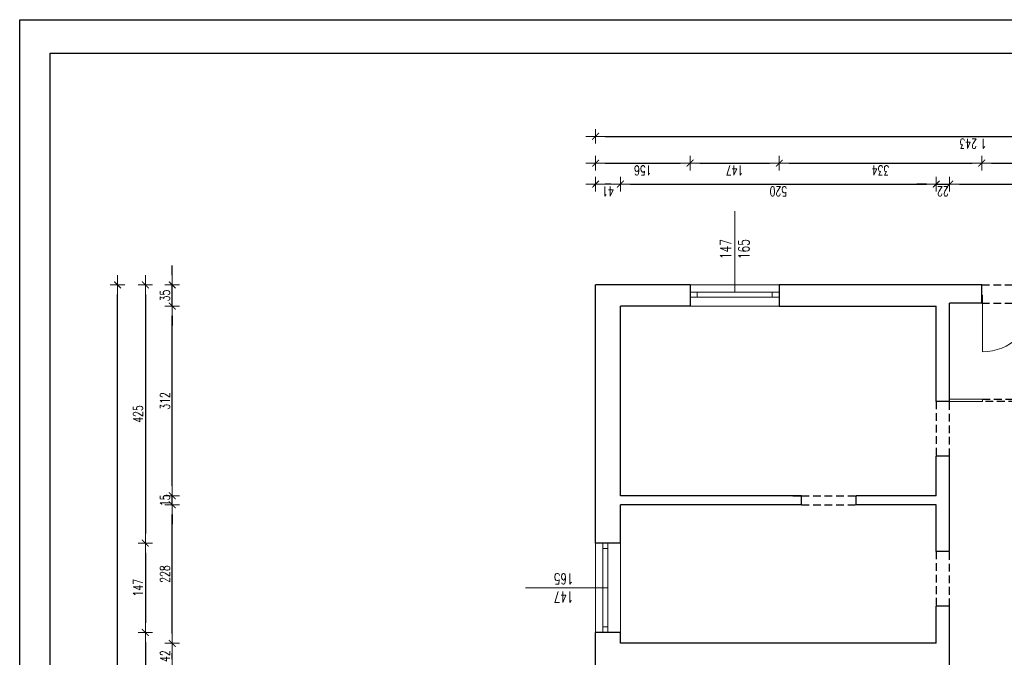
# Model space of a CAD drawing. Header units: millimetres. Extents: x -2948 to 78628, y 64669 to 215420.
# Tile 24 of 256: x 46691 to 48313, y 82398 to 83447. Entities that reach past the tile are written whole.
import ezdxf

# ---------------------------------------------------------------- set-up
doc = ezdxf.new("R2010")
doc.units = ezdxf.units.MM
doc.linetypes.add('HIDDEN', pattern=[9.525, 6.35, -3.175])
for name, color, linetype, lineweight in [('1_OPIS_OKNA', 60, 'Continuous', 13), ('OPIS', 2, 'Continuous', 13), ('POMOC', 1, 'Continuous', 13), ('STOLARKA', 3, 'Continuous', 13), ('WYMIAR', 5, 'Continuous', 13), ('ŚCIANY', 7, 'Continuous', 30)]:
    doc.layers.add(name, color=color, linetype=linetype, lineweight=lineweight)
doc.layers.add('FORMATKA', color=7, linetype='Continuous')
doc.layers.add('pomocnicza', color=4, linetype='Continuous')
doc.styles.add('style2', font='romans.shx', dxfattribs={"width": 0.7})
doc.dimstyles.new('100', dxfattribs={"dimscale": 80, "dimtxt": 0.2, "dimasz": 0.2, "dimexe": 1.25, "dimexo": 0.625, "dimgap": 0.05, "dimtad": 1, "dimdec": 0, "dimdsep": 46, "dimlunit": 6, "dimtxsty": 'style2', "dimblk1": 'TICK', "dimblk2": 'TICK', "dimsah": 1, "dimcen": 0.2, "dimse1": 1, "dimse2": 1, "dimclrd": 256, "dimclrt": 2, "dimadec": 0, "dimazin": 0, "dimtfac": 1, "dimtdec": 0, "dimtix": 1, "dimtmove": 1, "dimatfit": 0, "dimldrblk": 'DOTSMALL', "dimfxl": 1, "dimtolj": 1, "dimtzin": 0, "dimarcsym": 0})

# ---------------------------------------------------------------- blocks, each defined once
blk = doc.blocks.new('TICK')
at = {"color": 5}
for p, q in [((-1, 0), (1, 0)), ((0, -0.75), (0, 0.75))]:
    blk.add_line(p, q, dxfattribs=at)
at = {"const_width": 0.1}
blk.add_lwpolyline([(-0.35, -0.35), (0.35, 0.35)], dxfattribs=at)
blk = doc.blocks.new('*D674')
at = {"layer": 'Defpoints', "color": 0, "ltscale": 2, "transparency": 16777216}
for p in [(47552.2, 83010.5), (46898.1, 82585.5), (47552.2, 82585.5)]:
    blk.add_point(p, dxfattribs=at)
at = {"layer": 'WYMIAR', "lineweight": -2, "ltscale": 2, "transparency": 16777216}
blk.add_line((46898.1, 82994.5), (46898.1, 82601.5), dxfattribs=at)
at = {"layer": 'WYMIAR', "lineweight": -2, "ltscale": 2, "transparency": 16777216, "xscale": 16, "yscale": 16, "zscale": 16}
for p, rotation in [((46898.1, 83010.5), 90), ((46898.1, 82585.5), 270)]:
    blk.add_blockref('TICK', p, dxfattribs=dict(at, rotation=rotation))
at = {"layer": 'WYMIAR', "color": 2, "ltscale": 2, "transparency": 16777216, "insert": (46886.1, 82798), "char_height": 16, "attachment_point": 5, "rotation": 90, "style": 'style2'}
blk.add_mtext('\\A1;425', dxfattribs=at)
blk = doc.blocks.new('_DotSmall')
at = {"layer": 'OPIS', "color": 0, "const_width": 0.5}
blk.add_lwpolyline([(-0.0625, 0, 1), (0.0625, 0, 1)], format="xyb", close=True, dxfattribs=at)
blk = doc.blocks.new('*D675')
at = {"layer": 'Defpoints', "color": 0, "ltscale": 2, "transparency": 16777216}
for p in [(47552.2, 82585.5), (46898.1, 82438.5), (47585.1, 82438.5)]:
    blk.add_point(p, dxfattribs=at)
at = {"layer": 'WYMIAR', "lineweight": -2, "ltscale": 2, "transparency": 16777216}
blk.add_line((46898.1, 82569.5), (46898.1, 82454.5), dxfattribs=at)
at = {"layer": 'WYMIAR', "lineweight": -2, "ltscale": 2, "transparency": 16777216, "xscale": 16, "yscale": 16, "zscale": 16}
for p, rotation in [((46898.1, 82585.5), 90), ((46898.1, 82438.5), 270)]:
    blk.add_blockref('TICK', p, dxfattribs=dict(at, rotation=rotation))
at = {"layer": 'WYMIAR', "color": 2, "ltscale": 2, "transparency": 16777216, "insert": (46886.1, 82512), "char_height": 16, "attachment_point": 5, "rotation": 90, "style": 'style2'}
blk.add_mtext('\\A1;147', dxfattribs=at)
blk = doc.blocks.new('*D676')
at = {"layer": 'Defpoints', "color": 0, "ltscale": 2, "transparency": 16777216}
for p in [(47585.1, 82438.5), (46898.1, 82283.5), (47585.1, 82283.5)]:
    blk.add_point(p, dxfattribs=at)
at = {"layer": 'WYMIAR', "lineweight": -2, "ltscale": 2, "transparency": 16777216}
blk.add_line((46898.1, 82422.5), (46898.1, 82299.5), dxfattribs=at)
at = {"layer": 'WYMIAR', "lineweight": -2, "ltscale": 2, "transparency": 16777216, "xscale": 16, "yscale": 16, "zscale": 16}
for p, rotation in [((46898.1, 82438.5), 90), ((46898.1, 82283.5), 270)]:
    blk.add_blockref('TICK', p, dxfattribs=dict(at, rotation=rotation))
at = {"layer": 'WYMIAR', "color": 2, "ltscale": 2, "transparency": 16777216, "insert": (46886.1, 82361), "char_height": 16, "attachment_point": 5, "rotation": 90, "style": 'style2'}
blk.add_mtext('\\A1;155', dxfattribs=at)
blk = doc.blocks.new('G$C3D992CB9')
at = {"layer": 'STOLARKA'}
for p, q in [((22, 172), (22, 171)), ((22, 171), (30, 171)), ((30, 172), (30, 171)), ((22, 1), (30, 1)), ((22, 1), (22, 0)), ((30, 1), (30, 0))]:
    blk.add_line(p, q, dxfattribs=at)
at = {"layer": 'STOLARKA', "ltscale": 2}
for p, q in [((30, 171), (115.1, 171)), ((30, 1), (115.1, 1))]:
    blk.add_line(p, q, dxfattribs=at)
for centre, start, end in [((30, 171), 273.3665, 0), ((30, 1), 0, 86.6335)]:
    blk.add_arc(centre, 85.1, start, end, dxfattribs=at)
blk = doc.blocks.new('*D728')
at = {"layer": 'Defpoints', "color": 0, "ltscale": 2, "transparency": 16777216}
for p in [(48882.6, 83255.1), (47639.6, 83052.8), (48882.6, 83052.8)]:
    blk.add_point(p, dxfattribs=at)
at = {"layer": 'WYMIAR', "lineweight": -2, "ltscale": 2, "transparency": 16777216}
blk.add_line((47655.6, 83255.1), (48866.6, 83255.1), dxfattribs=at)
at = {"layer": 'WYMIAR', "lineweight": -2, "ltscale": 2, "transparency": 16777216, "xscale": 16, "yscale": 16, "zscale": 16, "rotation": 180}
blk.add_blockref('TICK', (47639.6, 83255.1), dxfattribs=at)
at = {"layer": 'WYMIAR', "lineweight": -2, "ltscale": 2, "transparency": 16777216, "xscale": 16, "yscale": 16, "zscale": 16}
blk.add_blockref('TICK', (48882.6, 83255.1), dxfattribs=at)
at = {"layer": 'WYMIAR', "color": 2, "ltscale": 2, "transparency": 16777216, "insert": (48261.1, 83243.1), "char_height": 16, "attachment_point": 5, "rotation": 180, "style": 'style2'}
blk.add_mtext('\\A1;1\xa0243', dxfattribs=at)
blk = doc.blocks.new('*D957')
at = {"layer": 'Defpoints', "color": 0, "ltscale": 2, "transparency": 16777216}
for p in [(48447.6, 83211), (48275.6, 83008.6), (48447.6, 83008.6)]:
    blk.add_point(p, dxfattribs=at)
at = {"layer": 'WYMIAR', "lineweight": -2, "ltscale": 2, "transparency": 16777216}
blk.add_line((48291.6, 83211), (48431.6, 83211), dxfattribs=at)
at = {"layer": 'WYMIAR', "lineweight": -2, "ltscale": 2, "transparency": 16777216, "xscale": 16, "yscale": 16, "zscale": 16, "rotation": 180}
blk.add_blockref('TICK', (48275.6, 83211), dxfattribs=at)
at = {"layer": 'WYMIAR', "lineweight": -2, "ltscale": 2, "transparency": 16777216, "xscale": 16, "yscale": 16, "zscale": 16}
blk.add_blockref('TICK', (48447.6, 83211), dxfattribs=at)
at = {"layer": 'WYMIAR', "color": 2, "ltscale": 2, "transparency": 16777216, "insert": (48361.6, 83199), "char_height": 16, "attachment_point": 5, "rotation": 180, "style": 'style2'}
blk.add_mtext('\\A1;172', dxfattribs=at)
blk = doc.blocks.new('*D958')
at = {"layer": 'Defpoints', "color": 0, "ltscale": 2, "transparency": 16777216}
for p in [(48275.6, 83211), (47942.1, 83008.6), (48275.6, 83008.6)]:
    blk.add_point(p, dxfattribs=at)
at = {"layer": 'WYMIAR', "lineweight": -2, "ltscale": 2, "transparency": 16777216}
blk.add_line((47958.1, 83211), (48259.6, 83211), dxfattribs=at)
at = {"layer": 'WYMIAR', "lineweight": -2, "ltscale": 2, "transparency": 16777216, "xscale": 16, "yscale": 16, "zscale": 16, "rotation": 180}
blk.add_blockref('TICK', (47942.1, 83211), dxfattribs=at)
at = {"layer": 'WYMIAR', "lineweight": -2, "ltscale": 2, "transparency": 16777216, "xscale": 16, "yscale": 16, "zscale": 16}
blk.add_blockref('TICK', (48275.6, 83211), dxfattribs=at)
at = {"layer": 'WYMIAR', "color": 2, "ltscale": 2, "transparency": 16777216, "insert": (48108.9, 83199), "char_height": 16, "attachment_point": 5, "rotation": 180, "style": 'style2'}
blk.add_mtext('\\A1;334', dxfattribs=at)
blk = doc.blocks.new('*D959')
at = {"layer": 'Defpoints', "color": 0, "ltscale": 2, "transparency": 16777216}
for p in [(47942.1, 83211), (47795.1, 83008.6), (47942.1, 83008.6)]:
    blk.add_point(p, dxfattribs=at)
at = {"layer": 'WYMIAR', "lineweight": -2, "ltscale": 2, "transparency": 16777216}
blk.add_line((47811.1, 83211), (47926.1, 83211), dxfattribs=at)
at = {"layer": 'WYMIAR', "lineweight": -2, "ltscale": 2, "transparency": 16777216, "xscale": 16, "yscale": 16, "zscale": 16, "rotation": 180}
blk.add_blockref('TICK', (47795.1, 83211), dxfattribs=at)
at = {"layer": 'WYMIAR', "lineweight": -2, "ltscale": 2, "transparency": 16777216, "xscale": 16, "yscale": 16, "zscale": 16}
blk.add_blockref('TICK', (47942.1, 83211), dxfattribs=at)
at = {"layer": 'WYMIAR', "color": 2, "ltscale": 2, "transparency": 16777216, "insert": (47868.6, 83199), "char_height": 16, "attachment_point": 5, "rotation": 180, "style": 'style2'}
blk.add_mtext('\\A1;147', dxfattribs=at)
blk = doc.blocks.new('*D960')
at = {"layer": 'Defpoints', "color": 0, "ltscale": 2, "transparency": 16777216}
for p in [(47795.1, 83211), (47639.6, 83008.6), (47795.1, 83008.6)]:
    blk.add_point(p, dxfattribs=at)
at = {"layer": 'WYMIAR', "lineweight": -2, "ltscale": 2, "transparency": 16777216}
blk.add_line((47655.6, 83211), (47779.1, 83211), dxfattribs=at)
at = {"layer": 'WYMIAR', "lineweight": -2, "ltscale": 2, "transparency": 16777216, "xscale": 16, "yscale": 16, "zscale": 16, "rotation": 180}
blk.add_blockref('TICK', (47639.6, 83211), dxfattribs=at)
at = {"layer": 'WYMIAR', "lineweight": -2, "ltscale": 2, "transparency": 16777216, "xscale": 16, "yscale": 16, "zscale": 16}
blk.add_blockref('TICK', (47795.1, 83211), dxfattribs=at)
at = {"layer": 'WYMIAR', "color": 2, "ltscale": 2, "transparency": 16777216, "insert": (47717.4, 83199), "char_height": 16, "attachment_point": 5, "rotation": 180, "style": 'style2'}
blk.add_mtext('\\A1;156', dxfattribs=at)
blk = doc.blocks.new('*D968')
at = {"layer": 'Defpoints', "color": 0, "ltscale": 2, "transparency": 16777216}
for p in [(47552.2, 83010.5), (46898.1, 82585.5), (47552.2, 82585.5)]:
    blk.add_point(p, dxfattribs=at)
at = {"layer": 'WYMIAR', "lineweight": -2, "ltscale": 2, "transparency": 16777216}
blk.add_line((46898.1, 82994.5), (46898.1, 82601.5), dxfattribs=at)
at = {"layer": 'WYMIAR', "lineweight": -2, "ltscale": 2, "transparency": 16777216, "xscale": 16, "yscale": 16, "zscale": 16}
for p, rotation in [((46898.1, 83010.5), 90), ((46898.1, 82585.5), 270)]:
    blk.add_blockref('TICK', p, dxfattribs=dict(at, rotation=rotation))
at = {"layer": 'WYMIAR', "color": 2, "ltscale": 2, "transparency": 16777216, "insert": (46886.1, 82798), "char_height": 16, "attachment_point": 5, "rotation": 90, "style": 'style2'}
blk.add_mtext('\\A1;425', dxfattribs=at)
blk = doc.blocks.new('*D969')
at = {"layer": 'Defpoints', "color": 0, "ltscale": 2, "transparency": 16777216}
for p in [(47552.2, 82585.5), (46898.1, 82438.5), (47585.1, 82438.5)]:
    blk.add_point(p, dxfattribs=at)
at = {"layer": 'WYMIAR', "lineweight": -2, "ltscale": 2, "transparency": 16777216}
blk.add_line((46898.1, 82569.5), (46898.1, 82454.5), dxfattribs=at)
at = {"layer": 'WYMIAR', "lineweight": -2, "ltscale": 2, "transparency": 16777216, "xscale": 16, "yscale": 16, "zscale": 16}
for p, rotation in [((46898.1, 82585.5), 90), ((46898.1, 82438.5), 270)]:
    blk.add_blockref('TICK', p, dxfattribs=dict(at, rotation=rotation))
at = {"layer": 'WYMIAR', "color": 2, "ltscale": 2, "transparency": 16777216, "insert": (46886.1, 82512), "char_height": 16, "attachment_point": 5, "rotation": 90, "style": 'style2'}
blk.add_mtext('\\A1;147', dxfattribs=at)
blk = doc.blocks.new('*D970')
at = {"layer": 'Defpoints', "color": 0, "ltscale": 2, "transparency": 16777216}
for p in [(47585.1, 82438.5), (46898.1, 82283.5), (47585.1, 82283.5)]:
    blk.add_point(p, dxfattribs=at)
at = {"layer": 'WYMIAR', "lineweight": -2, "ltscale": 2, "transparency": 16777216}
blk.add_line((46898.1, 82422.5), (46898.1, 82299.5), dxfattribs=at)
at = {"layer": 'WYMIAR', "lineweight": -2, "ltscale": 2, "transparency": 16777216, "xscale": 16, "yscale": 16, "zscale": 16}
for p, rotation in [((46898.1, 82438.5), 90), ((46898.1, 82283.5), 270)]:
    blk.add_blockref('TICK', p, dxfattribs=dict(at, rotation=rotation))
at = {"layer": 'WYMIAR', "color": 2, "ltscale": 2, "transparency": 16777216, "insert": (46886.1, 82361), "char_height": 16, "attachment_point": 5, "rotation": 90, "style": 'style2'}
blk.add_mtext('\\A1;155', dxfattribs=at)
blk = doc.blocks.new('*D1005')
at = {"layer": 'Defpoints', "color": 0, "ltscale": 2, "transparency": 16777216}
for p in [(46852.4, 83010.5), (47594.4, 83010.5), (47594.4, 73343.5)]:
    blk.add_point(p, dxfattribs=at)
at = {"layer": 'WYMIAR', "lineweight": -2, "ltscale": 2, "transparency": 16777216}
blk.add_line((46852.4, 73359.5), (46852.4, 82994.5), dxfattribs=at)
at = {"layer": 'WYMIAR', "lineweight": -2, "ltscale": 2, "transparency": 16777216, "xscale": 16, "yscale": 16, "zscale": 16}
for p, rotation in [((46852.4, 83010.5), 90.00020786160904), ((46852.4, 73343.5), 270.0002078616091)]:
    blk.add_blockref('TICK', p, dxfattribs=dict(at, rotation=rotation))
at = {"layer": 'WYMIAR', "color": 2, "ltscale": 2, "transparency": 16777216, "insert": (46839.9, 78177), "char_height": 16, "attachment_point": 5, "rotation": 90.0002, "style": 'style2'}
blk.add_mtext('\\A1;9\xa0667', dxfattribs=at)
blk = doc.blocks.new('*D1035')
at = {"layer": 'Defpoints', "color": 0, "ltscale": 2, "transparency": 16777216}
for p in [(47639.6, 83176.5), (47639.6, 82975.5), (47680.6, 82975.5)]:
    blk.add_point(p, dxfattribs=at)
at = {"layer": 'WYMIAR', "lineweight": -2, "ltscale": 2, "transparency": 16777216}
blk.add_line((47664.6, 83176.5), (47655.6, 83176.5), dxfattribs=at)
at = {"layer": 'WYMIAR', "lineweight": -2, "ltscale": 2, "transparency": 16777216, "xscale": 16, "yscale": 16, "zscale": 16, "rotation": 180}
blk.add_blockref('TICK', (47639.6, 83176.5), dxfattribs=at)
at = {"layer": 'WYMIAR', "lineweight": -2, "ltscale": 2, "transparency": 16777216, "xscale": 16, "yscale": 16, "zscale": 16}
blk.add_blockref('TICK', (47680.6, 83176.5), dxfattribs=at)
at = {"layer": 'WYMIAR', "color": 2, "ltscale": 2, "transparency": 16777216, "insert": (47660.1, 83164.5), "char_height": 16, "attachment_point": 5, "rotation": 180, "style": 'style2'}
blk.add_mtext('\\A1;41', dxfattribs=at)
blk = doc.blocks.new('*D1036')
at = {"layer": 'Defpoints', "color": 0, "ltscale": 2, "transparency": 16777216}
for p in [(48200.6, 83176.5), (47680.6, 82978.7), (48200.6, 82978.7)]:
    blk.add_point(p, dxfattribs=at)
at = {"layer": 'WYMIAR', "lineweight": -2, "ltscale": 2, "transparency": 16777216}
blk.add_line((47696.6, 83176.5), (48184.6, 83176.5), dxfattribs=at)
at = {"layer": 'WYMIAR', "lineweight": -2, "ltscale": 2, "transparency": 16777216, "xscale": 16, "yscale": 16, "zscale": 16, "rotation": 180}
blk.add_blockref('TICK', (47680.6, 83176.5), dxfattribs=at)
at = {"layer": 'WYMIAR', "lineweight": -2, "ltscale": 2, "transparency": 16777216, "xscale": 16, "yscale": 16, "zscale": 16}
blk.add_blockref('TICK', (48200.6, 83176.5), dxfattribs=at)
at = {"layer": 'WYMIAR', "color": 2, "ltscale": 2, "transparency": 16777216, "insert": (47940.6, 83164.5), "char_height": 16, "attachment_point": 5, "rotation": 180, "style": 'style2'}
blk.add_mtext('\\A1;520', dxfattribs=at)
blk = doc.blocks.new('*D1037')
at = {"layer": 'Defpoints', "color": 0, "ltscale": 2, "transparency": 16777216}
for p in [(48222.6, 83176.5), (48200.6, 82978.7), (48222.6, 82978.7)]:
    blk.add_point(p, dxfattribs=at)
at = {"layer": 'WYMIAR', "lineweight": -2, "ltscale": 2, "transparency": 16777216}
for p, q in [((48184.6, 83176.5), (48168.6, 83176.5)), ((48200.6, 83176.5), (48222.6, 83176.5)), ((48238.6, 83176.5), (48254.6, 83176.5))]:
    blk.add_line(p, q, dxfattribs=at)
at = {"layer": 'WYMIAR', "lineweight": -2, "ltscale": 2, "transparency": 16777216, "xscale": 16, "yscale": 16, "zscale": 16}
blk.add_blockref('TICK', (48200.6, 83176.5), dxfattribs=at)
at = {"layer": 'WYMIAR', "lineweight": -2, "ltscale": 2, "transparency": 16777216, "xscale": 16, "yscale": 16, "zscale": 16, "rotation": 180}
blk.add_blockref('TICK', (48222.6, 83176.5), dxfattribs=at)
at = {"layer": 'WYMIAR', "color": 2, "ltscale": 2, "transparency": 16777216, "insert": (48211.6, 83164.5), "char_height": 16, "attachment_point": 5, "rotation": 180, "style": 'style2'}
blk.add_mtext('\\A1;22', dxfattribs=at)
blk = doc.blocks.new('*D1038')
at = {"layer": 'Defpoints', "color": 0, "ltscale": 2, "transparency": 16777216}
for p in [(48512.6, 83176.5), (48222.6, 82980.5), (48512.6, 82980.5)]:
    blk.add_point(p, dxfattribs=at)
at = {"layer": 'WYMIAR', "lineweight": -2, "ltscale": 2, "transparency": 16777216}
blk.add_line((48238.6, 83176.5), (48496.6, 83176.5), dxfattribs=at)
at = {"layer": 'WYMIAR', "lineweight": -2, "ltscale": 2, "transparency": 16777216, "xscale": 16, "yscale": 16, "zscale": 16, "rotation": 180}
blk.add_blockref('TICK', (48222.6, 83176.5), dxfattribs=at)
at = {"layer": 'WYMIAR', "lineweight": -2, "ltscale": 2, "transparency": 16777216, "xscale": 16, "yscale": 16, "zscale": 16}
blk.add_blockref('TICK', (48512.6, 83176.5), dxfattribs=at)
at = {"layer": 'WYMIAR', "color": 2, "ltscale": 2, "transparency": 16777216, "insert": (48367.6, 83164.5), "char_height": 16, "attachment_point": 5, "rotation": 180, "style": 'style2'}
blk.add_mtext('\\A1;290', dxfattribs=at)
blk = doc.blocks.new('*D1072')
at = {"layer": 'Defpoints', "color": 0, "ltscale": 2, "transparency": 16777216}
for p in [(46942.4, 82420.5), (47680.6, 82420.5), (47680.6, 82378.5)]:
    blk.add_point(p, dxfattribs=at)
at = {"layer": 'WYMIAR', "lineweight": -2, "ltscale": 2, "transparency": 16777216}
blk.add_line((46942.4, 82394.5), (46942.4, 82404.5), dxfattribs=at)
at = {"layer": 'WYMIAR', "lineweight": -2, "ltscale": 2, "transparency": 16777216, "xscale": 16, "yscale": 16, "zscale": 16}
for p, rotation in [((46942.4, 82420.5), 90), ((46942.4, 82378.5), 270)]:
    blk.add_blockref('TICK', p, dxfattribs=dict(at, rotation=rotation))
at = {"layer": 'WYMIAR', "color": 2, "ltscale": 2, "transparency": 16777216, "insert": (46930.4, 82399.5), "char_height": 16, "attachment_point": 5, "rotation": 90, "style": 'style2'}
blk.add_mtext('\\A1;42', dxfattribs=at)
blk = doc.blocks.new('*D1073')
at = {"layer": 'Defpoints', "color": 0, "ltscale": 2, "transparency": 16777216}
for p in [(46942.4, 82648.5), (47680.6, 82648.5), (47680.6, 82420.5)]:
    blk.add_point(p, dxfattribs=at)
at = {"layer": 'WYMIAR', "lineweight": -2, "ltscale": 2, "transparency": 16777216}
blk.add_line((46942.4, 82436.5), (46942.4, 82632.5), dxfattribs=at)
at = {"layer": 'WYMIAR', "lineweight": -2, "ltscale": 2, "transparency": 16777216, "xscale": 16, "yscale": 16, "zscale": 16}
for p, rotation in [((46942.4, 82648.5), 90), ((46942.4, 82420.5), 270)]:
    blk.add_blockref('TICK', p, dxfattribs=dict(at, rotation=rotation))
at = {"layer": 'WYMIAR', "color": 2, "ltscale": 2, "transparency": 16777216, "insert": (46930.4, 82534.5), "char_height": 16, "attachment_point": 5, "rotation": 90, "style": 'style2'}
blk.add_mtext('\\A1;228', dxfattribs=at)
blk = doc.blocks.new('*D1074')
at = {"layer": 'Defpoints', "color": 0, "ltscale": 2, "transparency": 16777216}
for p in [(46942.4, 82663.5), (47680.6, 82663.5), (47680.6, 82648.5)]:
    blk.add_point(p, dxfattribs=at)
at = {"layer": 'WYMIAR', "lineweight": -2, "ltscale": 2, "transparency": 16777216}
for p, q in [((46942.4, 82679.5), (46942.4, 82695.5)), ((46942.4, 82648.5), (46942.4, 82663.5)), ((46942.4, 82632.5), (46942.4, 82616.5))]:
    blk.add_line(p, q, dxfattribs=at)
at = {"layer": 'WYMIAR', "lineweight": -2, "ltscale": 2, "transparency": 16777216, "xscale": 16, "yscale": 16, "zscale": 16}
for p, rotation in [((46942.4, 82663.5), 270), ((46942.4, 82648.5), 90)]:
    blk.add_blockref('TICK', p, dxfattribs=dict(at, rotation=rotation))
at = {"layer": 'WYMIAR', "color": 2, "ltscale": 2, "transparency": 16777216, "insert": (46930.4, 82656), "char_height": 16, "attachment_point": 5, "rotation": 90, "style": 'style2'}
blk.add_mtext('\\A1;15', dxfattribs=at)
blk = doc.blocks.new('*D1075')
at = {"layer": 'Defpoints', "color": 0, "ltscale": 2, "transparency": 16777216}
for p in [(46942.4, 82975.5), (47680.6, 82975.5), (47680.6, 82663.5)]:
    blk.add_point(p, dxfattribs=at)
at = {"layer": 'WYMIAR', "lineweight": -2, "ltscale": 2, "transparency": 16777216}
blk.add_line((46942.4, 82679.5), (46942.4, 82959.5), dxfattribs=at)
at = {"layer": 'WYMIAR', "lineweight": -2, "ltscale": 2, "transparency": 16777216, "xscale": 16, "yscale": 16, "zscale": 16}
for p, rotation in [((46942.4, 82975.5), 90), ((46942.4, 82663.5), 270)]:
    blk.add_blockref('TICK', p, dxfattribs=dict(at, rotation=rotation))
at = {"layer": 'WYMIAR', "color": 2, "ltscale": 2, "transparency": 16777216, "insert": (46930.4, 82819.5), "char_height": 16, "attachment_point": 5, "rotation": 90, "style": 'style2'}
blk.add_mtext('\\A1;312', dxfattribs=at)
blk = doc.blocks.new('*D1076')
at = {"layer": 'Defpoints', "color": 0, "ltscale": 2, "transparency": 16777216}
for p in [(46942.4, 83010.5), (47680.6, 83010.5), (47680.6, 82975.5)]:
    blk.add_point(p, dxfattribs=at)
at = {"layer": 'WYMIAR', "lineweight": -2, "ltscale": 2, "transparency": 16777216}
for p, q in [((46942.4, 83026.5), (46942.4, 83042.5)), ((46942.4, 82975.5), (46942.4, 83010.5)), ((46942.4, 82959.5), (46942.4, 82943.5))]:
    blk.add_line(p, q, dxfattribs=at)
at = {"layer": 'WYMIAR', "lineweight": -2, "ltscale": 2, "transparency": 16777216, "xscale": 16, "yscale": 16, "zscale": 16}
for p, rotation in [((46942.4, 83010.5), 270), ((46942.4, 82975.5), 90)]:
    blk.add_blockref('TICK', p, dxfattribs=dict(at, rotation=rotation))
at = {"layer": 'WYMIAR', "color": 2, "ltscale": 2, "transparency": 16777216, "insert": (46930.4, 82993), "char_height": 16, "attachment_point": 5, "rotation": 90, "style": 'style2'}
blk.add_mtext('\\A1;35', dxfattribs=at)

msp = doc.modelspace()

# ---------------------------------------------------------------- linework, layer by layer
at = {"layer": '1_OPIS_OKNA'}
for p, q in [((47869.1, 82998.5), (47869.1, 83132.1)), ((47659.6, 82512), (47524, 82512))]:
    msp.add_line(p, q, dxfattribs=at)
at = {"layer": 'FORMATKA', "ltscale": 2}
for points in [[(49661.2, 83447.1), (49661.2, 72947.1), (46691.2, 72947.1), (46691.2, 83447.1)], [(46741.2, 72997.1), (46741.2, 83392.1), (49611.2, 83392.1), (49611.2, 72997.1)]]:
    msp.add_lwpolyline(points, close=True, dxfattribs=at)
at = {"layer": 'POMOC'}
for p, q in [((47795.1, 83010.5), (47942.1, 83010.5)), ((47942.1, 82975.5), (47795.1, 82975.5)), ((47639.6, 82438.5), (47639.6, 82585.5)), ((47651.6, 82438.5), (47651.6, 82585.5)), ((47651.6, 82438.5), (47651.6, 82585.5)), ((47680.6, 82585.5), (47680.6, 82438.5))]:
    msp.add_line(p, q, dxfattribs=at)
at = {"layer": 'pomocnicza', "linetype": 'HIDDEN', "ltscale": 2}
for p, q in [((48275.6, 83010.5), (48447.6, 83010.5)), ((48275.6, 82980.5), (48447.6, 82980.5)), ((48200.6, 82818.5), (48200.6, 82728.5)), ((48222.6, 82728.5), (48222.6, 82818.5)), ((48276.6, 82822.5), (48446.6, 82822.5)), ((48446.6, 82818.5), (48276.6, 82818.5)), ((47978.6, 82663.5), (48068.6, 82663.5)), ((47978.6, 82648.5), (48068.6, 82648.5)), ((48200.6, 82571.5), (48200.6, 82481.5)), ((48222.6, 82481.5), (48222.6, 82571.5))]:
    msp.add_line(p, q, dxfattribs=at)
at = {"layer": 'STOLARKA'}
for p, q in [((47795.1, 82998.5), (47942.1, 82998.5)), ((47795.1, 82990.5), (47941.1, 82990.5)), ((47806.6, 82998.5), (47806.6, 82990.5)), ((47930.6, 82998.5), (47930.6, 82990.5)), ((47651.6, 82438.5), (47651.6, 82585.5)), ((47659.6, 82438.5), (47659.6, 82585.5)), ((47651.6, 82576.5), (47659.6, 82576.5)), ((47651.6, 82447.5), (47659.6, 82447.5))]:
    msp.add_line(p, q, dxfattribs=at)
at = {"layer": 'STOLARKA', "ltscale": 2}
for p, q in [((48222.6, 82825.5), (48222.6, 82818.5)), ((48222.6, 82822.5), (48276.6, 82822.5)), ((48222.6, 82818.5), (48276.6, 82818.5)), ((48222.6, 82818.5), (48276.6, 82818.5)), ((48276.6, 82822.5), (48276.6, 82818.5))]:
    msp.add_line(p, q, dxfattribs=at)
at = {"layer": 'ŚCIANY', "ltscale": 2}
for p, q in [((47639.6, 82585.5), (47639.6, 83010.5)), ((47795.1, 83010.5), (47639.6, 83010.5)), ((47795.1, 83010.5), (47795.1, 82975.5)), ((47942.1, 83010.5), (47942.1, 82975.5)), ((48275.6, 83010.5), (47942.1, 83010.5)), ((48275.6, 82980.5), (48275.6, 83010.5)), ((47680.6, 82663.5), (47680.6, 82975.5)), ((47795.1, 82975.5), (47680.6, 82975.5)), ((47942.1, 82975.5), (48200.6, 82975.5)), ((48200.6, 82818.5), (48200.6, 82975.5)), ((48222.6, 82818.5), (48222.6, 82980.5)), ((48275.6, 82980.5), (48222.6, 82980.5)), ((48275.6, 82980.5), (48222.6, 82980.5)), ((48222.6, 82818.5), (48200.6, 82818.5)), ((48200.6, 82663.5), (48200.6, 82728.5)), ((48222.6, 82728.5), (48200.6, 82728.5)), ((48222.6, 82571.5), (48222.6, 82728.5)), ((48200.6, 82700.5), (48200.6, 82720.5)), ((48222.6, 82571.5), (48222.6, 82720.5)), ((47978.6, 82663.5), (47680.6, 82663.5)), ((47964.6, 82663.5), (47978.6, 82663.5)), ((47978.6, 82648.5), (47978.6, 82663.5)), ((48068.6, 82648.5), (48068.6, 82663.5)), ((48200.6, 82663.5), (48068.6, 82663.5)), ((48200.6, 82663.5), (48200.6, 82675.5)), ((47680.6, 82585.5), (47680.6, 82648.5)), ((47978.6, 82648.5), (47680.6, 82648.5)), ((47978.6, 82648.5), (47964.6, 82648.5)), ((48200.6, 82648.5), (48068.6, 82648.5)), ((48200.6, 82571.5), (48200.6, 82648.5)), ((48200.6, 82571.5), (48200.6, 82648.5)), ((47680.6, 82585.5), (47639.6, 82585.5)), ((48222.6, 82571.5), (48200.6, 82571.5)), ((48200.6, 82420.5), (48200.6, 82481.5)), ((48222.6, 82481.5), (48200.6, 82481.5)), ((48222.6, 81915.5), (48222.6, 82481.5)), ((48222.6, 82400.5), (48222.6, 82460.5)), ((47639.6, 82283.5), (47639.6, 82438.5)), ((47680.6, 82438.5), (47639.6, 82438.5)), ((47680.6, 82420.5), (47680.6, 82438.5)), ((48200.6, 82420.5), (47680.6, 82420.5))]:
    msp.add_line(p, q, dxfattribs=at)

# ---------------------------------------------------------------- block references
at = {"layer": 'STOLARKA', "ltscale": 2, "xscale": -1, "rotation": 90}
msp.add_blockref('G$C3D992CB9', (48447.6, 83015.5), dxfattribs=at)

# ---------------------------------------------------------------- texts
at = {"layer": '1_OPIS_OKNA', "ltscale": 0.2, "char_height": 18, "width": 280.137, "attachment_point": 1, "style": 'style2'}
for insert, rotation in [((47844.8, 83053.2), 89.9915), ((47603.2, 82487.7), 179.9915)]:
    msp.add_mtext('147\\P165', dxfattribs=dict(at, insert=insert, rotation=rotation))

# ---------------------------------------------------------------- dimensions: what is measured, and where the dimension line sits
at = {"layer": 'WYMIAR', "ltscale": 2}
for p1, p2, distance, picture, middle in [((47639.6, 83052.8), (48882.6, 83052.8), 202.4, '*D728', (48261.1, 83243.1)), ((47639.6025178, 83008.5850503), (47795.1025178, 83008.5850503), 202.3731817, '*D960', (47717.3525178, 83198.958232)), ((47795.1, 83008.6), (47942.1, 83008.6), 202.4, '*D959', (47868.6, 83199)), ((47942.1025178, 83008.5850503), (48275.6025178, 83008.5850503), 202.3731817, '*D958', (48108.8525178, 83198.958232)), ((48275.6, 83008.6), (48447.6, 83008.6), 202.4, '*D957', (48361.6, 83199))]:
    dim = msp.add_aligned_dim(p1=p1, p2=p2, distance=distance, dimstyle='100', dxfattribs=at)
    dim.commit()
    dim.dimension.update_dxf_attribs({"geometry": picture, "text_midpoint": middle})
for base, p1, p2, angle, picture, middle in [((47639.6, 83176.5), (47680.6, 82975.5), (47639.6, 82975.5), 180, '*D1035', (47660.1, 83164.5)), ((48200.6, 83176.5), (47680.6, 82978.7), (48200.6, 82978.7), 180, '*D1036', (47940.6, 83164.5)), ((48222.6, 83176.5), (48200.6, 82978.7), (48222.6, 82978.7), 180, '*D1037', (48211.6, 83164.5)), ((48512.6, 83176.5), (48222.6, 82980.5), (48512.6, 82980.5), 180, '*D1038', (48367.6, 83164.5)), ((46942.4, 83010.5), (47680.6, 82975.5), (47680.6, 83010.5), 90, '*D1076', (46930.4, 82993)), ((46898.1, 82585.5), (47552.2, 83010.5), (47552.2, 82585.5), 90, '*D674', (46886.1, 82798)), ((46898.1, 82585.5), (47552.2, 83010.5), (47552.2, 82585.5), 90, '*D968', (46886.1, 82798)), ((46942.4, 82975.5), (47680.6, 82663.5), (47680.6, 82975.5), 90, '*D1075', (46930.4, 82819.5)), ((46942.4, 82663.5), (47680.6, 82648.5), (47680.6, 82663.5), 90, '*D1074', (46930.4, 82656)), ((46942.4, 82648.5), (47680.6, 82420.5), (47680.6, 82648.5), 90, '*D1073', (46930.4, 82534.5)), ((46898.1, 82438.5), (47552.2, 82585.5), (47585.1, 82438.5), 90, '*D675', (46886.1, 82512)), ((46898.1, 82438.5), (47552.2, 82585.5), (47585.1, 82438.5), 90, '*D969', (46886.1, 82512)), ((46898.1, 82283.5), (47585.1, 82438.5), (47585.1, 82283.5), 90, '*D676', (46886.1, 82361)), ((46898.1, 82283.5), (47585.1, 82438.5), (47585.1, 82283.5), 90, '*D970', (46886.1, 82361)), ((46942.4, 82420.5), (47680.6, 82378.5), (47680.6, 82420.5), 90, '*D1072', (46930.4, 82399.5))]:
    dim = msp.add_linear_dim(base=base, p1=p1, p2=p2, angle=angle, dimstyle='100', dxfattribs=at)
    dim.commit()
    dim.dimension.update_dxf_attribs({"geometry": picture, "text_midpoint": middle})
dim = msp.add_linear_dim(base=(46852.4, 83010.5), p1=(47594.4, 73343.5), p2=(47594.4, 83010.5), angle=90.0002, dimstyle='100', dxfattribs=at)
dim.commit()
dim.dimension.update_dxf_attribs({"geometry": '*D1005', "text_midpoint": (46851.9, 78177), "dimtype": 161})

doc.saveas('drawing.dxf')
